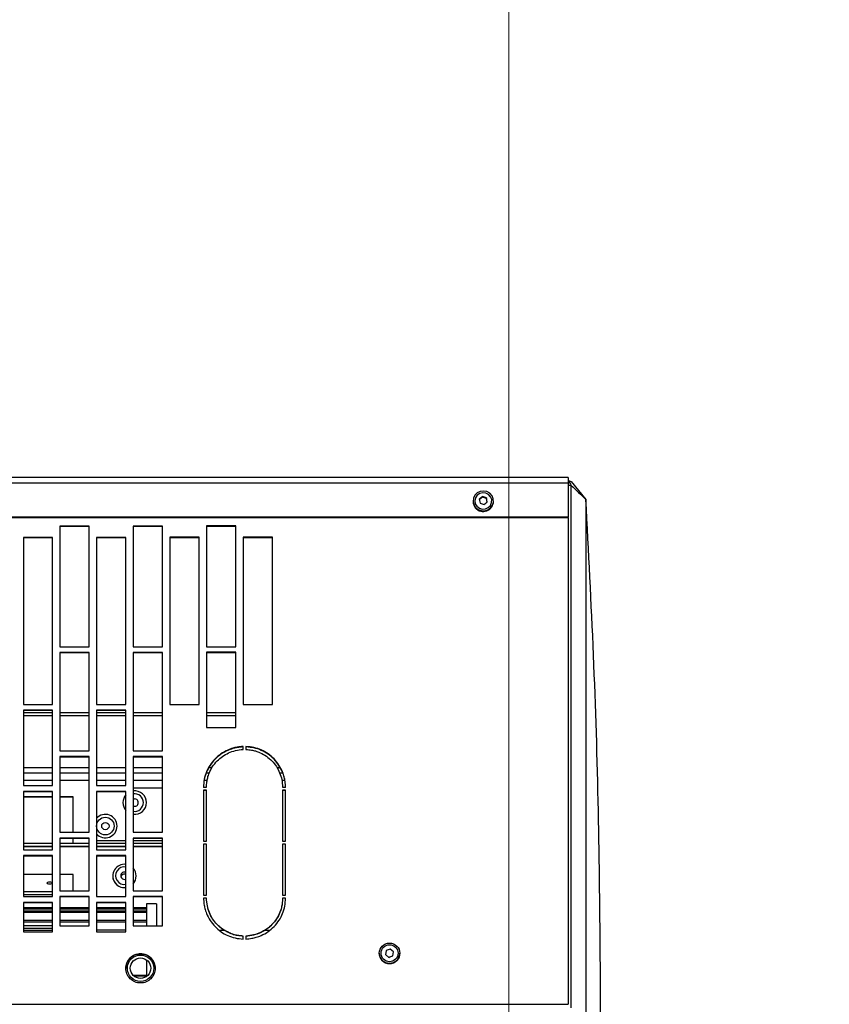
# Model space of a CAD drawing. Header units: millimetres. Extents: x -37728 to 44100, y 631619 to 691915.
# Tile 250 of 256: x 24023 to 24299, y 656957 to 657293. Entities that reach past the tile are written whole.
import ezdxf
from ezdxf import colors
from ezdxf.entities.mleader import LeaderData, LeaderLine
from ezdxf.math import Vec2, Vec3

# ---------------------------------------------------------------- set-up
doc = ezdxf.new("R2010")
doc.units = ezdxf.units.MM
for name, color, linetype in [('_XREF', 7, 'Continuous'), ('Sonniger opisy', 255, 'Continuous'), ('Średnice', 7, 'Continuous')]:
    doc.layers.add(name, color=color, linetype=linetype)
doc.layers.add('A-AREA', color=252, linetype='Continuous', lineweight=5)
doc.styles.add('TABELKA', font='tahoma.ttf', dxfattribs={"width": 0.8})

# ---------------------------------------------------------------- blocks, each defined once
blk = doc.blocks.new('G200E poziom')
at = {"color": 7, "linetype": 'Continuous'}
for p, q in [((23833.437, 12703.274), (23833.437, 12685.448)), ((23833.537, 12703.152), (23833.537, 12703.151)), ((23833.537, 12686.551), (23833.537, 12703.151)), ((24033.737, 12703.151), (23833.537, 12703.151)), ((23847.937, 12701.634), (23847.937, 12702.208)), ((23847.937, 12702.192), (23848.358, 12702.192)), ((23848.367, 12702.185), (23847.937, 12702.185)), ((23839.287, 12701.415), (23839.287, 12701.411)), ((23839.525, 12701.499), (23839.502, 12701.357)), ((23839.502, 12701.362), (23839.613, 12701.27)), ((23839.502, 12701.357), (23839.613, 12701.266)), ((23839.772, 12701.458), (23839.661, 12701.55)), ((23839.748, 12701.321), (23839.772, 12701.463)), ((23839.748, 12701.316), (23839.772, 12701.458)), ((23839.987, 12701.411), (23839.987, 12701.415)), ((23839.613, 12701.27), (23839.748, 12701.321)), ((23839.613, 12701.266), (23839.613, 12701.27)), ((23839.748, 12701.316), (23839.748, 12701.321)), ((23844.537, 12700.825), (23844.537, 12700.925)), ((23844.637, 12700.925), (23844.637, 12700.825)), ((23849.637, 12700.676), (23848.637, 12700.676)), ((23848.637, 12700.676), (23848.637, 12699.676)), ((23849.637, 12699.676), (23849.637, 12700.676)), ((23852.137, 12700.676), (23851.137, 12700.676)), ((23851.137, 12700.676), (23851.137, 12699.676)), ((23852.137, 12699.676), (23852.137, 12700.676)), ((23843.886, 12700.621), (23843.723, 12700.621)), ((23845.452, 12700.621), (23845.289, 12700.621)), ((23847.387, 12700.476), (23847.387, 12699.476)), ((23848.387, 12700.476), (23847.387, 12700.476)), ((23847.587, 12699.721), (23847.587, 12700.476)), ((23847.937, 12699.721), (23847.937, 12700.476)), ((23848.387, 12699.476), (23848.387, 12700.476)), ((23848.637, 12700.621), (23849.637, 12700.621)), ((23849.887, 12700.476), (23849.887, 12699.476)), ((23850.887, 12700.476), (23849.887, 12700.476)), ((23850.887, 12699.476), (23850.887, 12700.476)), ((23852.137, 12700.621), (23851.137, 12700.621)), ((23851.137, 12700.571), (23852.137, 12700.571)), ((23851.137, 12700.471), (23852.137, 12700.471)), ((23847.937, 12700.295), (23848.387, 12700.295)), ((23848.637, 12700.295), (23849.637, 12700.295)), ((23849.887, 12700.295), (23850.887, 12700.295)), ((23851.137, 12700.295), (23852.137, 12700.295)), ((23847.587, 12699.721), (23847.937, 12699.721)), ((23847.937, 12699.977), (23848.387, 12699.977)), ((23847.937, 12699.857), (23848.387, 12699.857)), ((23848.637, 12699.977), (23849.637, 12699.977)), ((23848.637, 12699.857), (23849.637, 12699.857)), ((23848.637, 12699.69), (23849.637, 12699.69)), ((23848.637, 12699.676), (23849.637, 12699.676)), ((23849.887, 12699.977), (23850.887, 12699.977)), ((23849.887, 12699.857), (23850.887, 12699.857)), ((23851.137, 12699.977), (23852.137, 12699.977)), ((23851.137, 12699.857), (23852.137, 12699.857)), ((23851.137, 12699.69), (23852.137, 12699.69)), ((23851.137, 12699.676), (23852.137, 12699.676)), ((23843.187, 12699.535), (23843.287, 12699.535)), ((23843.187, 12699.528), (23843.287, 12699.528)), ((23843.287, 12699.428), (23843.187, 12699.428)), ((23843.187, 12699.428), (23843.187, 12697.684)), ((23843.287, 12699.528), (23843.287, 12699.535)), ((23843.287, 12697.684), (23843.287, 12699.428)), ((23845.887, 12699.528), (23845.887, 12699.535)), ((23845.887, 12699.535), (23845.987, 12699.535)), ((23845.887, 12699.528), (23845.987, 12699.528)), ((23845.987, 12699.428), (23845.887, 12699.428)), ((23845.887, 12699.428), (23845.887, 12697.684)), ((23845.987, 12697.684), (23845.987, 12699.428)), ((23847.387, 12699.49), (23848.387, 12699.49)), ((23847.387, 12699.476), (23848.387, 12699.476)), ((23849.637, 12699.476), (23848.637, 12699.476)), ((23848.637, 12699.476), (23848.637, 12698.078)), ((23849.637, 12698.078), (23849.637, 12699.476)), ((23849.887, 12699.49), (23850.887, 12699.49)), ((23849.887, 12699.476), (23850.887, 12699.476)), ((23852.137, 12699.476), (23851.137, 12699.476)), ((23851.137, 12699.476), (23851.137, 12698.078)), ((23852.137, 12699.401), (23851.137, 12699.401)), ((23852.137, 12698.078), (23852.137, 12699.476)), ((23847.387, 12699.276), (23847.387, 12697.481)), ((23848.387, 12699.276), (23847.387, 12699.276)), ((23848.387, 12697.481), (23848.387, 12699.276)), ((23849.887, 12699.276), (23849.887, 12697.481)), ((23850.887, 12699.276), (23849.887, 12699.276)), ((23850.437, 12699.276), (23850.437, 12698.725)), ((23850.887, 12697.481), (23850.887, 12699.276)), ((23852.137, 12699.305), (23851.137, 12699.305)), ((23848.287, 12698.776), (23848.287, 12698.774)), ((23849.087, 12698.774), (23849.087, 12698.776)), ((23850.437, 12698.725), (23850.887, 12698.725)), ((23851.137, 12698.725), (23852.137, 12698.725)), ((23848.637, 12698.093), (23849.637, 12698.093)), ((23848.637, 12698.078), (23849.637, 12698.078)), ((23851.137, 12698.093), (23852.137, 12698.093)), ((23851.137, 12698.078), (23852.137, 12698.078)), ((23843.187, 12697.694), (23843.287, 12697.694)), ((23843.187, 12697.684), (23843.287, 12697.684)), ((23845.887, 12697.694), (23845.987, 12697.694)), ((23845.887, 12697.684), (23845.987, 12697.684)), ((23847.387, 12697.671), (23848.387, 12697.671)), ((23849.637, 12697.879), (23848.637, 12697.879)), ((23848.637, 12697.879), (23848.637, 12695.89)), ((23848.637, 12697.671), (23849.637, 12697.671)), ((23849.637, 12695.89), (23849.637, 12697.879)), ((23849.887, 12697.671), (23850.437, 12697.671)), ((23850.437, 12697.671), (23850.887, 12697.671)), ((23850.437, 12697.671), (23850.437, 12697.495)), ((23852.137, 12697.879), (23851.137, 12697.879)), ((23851.137, 12697.879), (23851.137, 12695.89)), ((23851.137, 12697.671), (23852.137, 12697.671)), ((23852.137, 12695.89), (23852.137, 12697.879)), ((23843.287, 12697.584), (23843.187, 12697.584)), ((23843.187, 12697.584), (23843.187, 12695.844)), ((23843.287, 12695.844), (23843.287, 12697.584)), ((23845.987, 12697.584), (23845.887, 12697.584)), ((23845.887, 12697.584), (23845.887, 12695.844)), ((23845.987, 12695.844), (23845.987, 12697.584)), ((23847.387, 12697.571), (23848.387, 12697.571)), ((23847.387, 12697.495), (23848.387, 12697.495)), ((23847.387, 12697.481), (23848.387, 12697.481)), ((23848.637, 12697.571), (23849.637, 12697.571)), ((23849.887, 12697.495), (23850.887, 12697.495)), ((23849.887, 12697.481), (23850.887, 12697.481)), ((23847.387, 12697.282), (23847.387, 12694.7)), ((23848.387, 12697.282), (23847.387, 12697.282)), ((23848.387, 12694.7), (23848.387, 12697.282)), ((23849.887, 12697.282), (23849.887, 12694.7)), ((23850.887, 12697.282), (23849.887, 12697.282)), ((23850.437, 12697.282), (23850.437, 12696.073)), ((23850.887, 12694.7), (23850.887, 12697.282)), ((23850.437, 12696.073), (23850.437, 12696.073)), ((23850.887, 12696.073), (23850.437, 12696.073)), ((23850.437, 12696.072), (23850.437, 12696.073)), ((23850.887, 12696.072), (23850.437, 12696.072)), ((23852.137, 12696.073), (23851.137, 12696.073)), ((23852.137, 12696.072), (23851.137, 12696.072)), ((23843.187, 12695.856), (23843.287, 12695.856)), ((23843.187, 12695.844), (23843.287, 12695.844)), ((23843.287, 12695.745), (23843.187, 12695.745)), ((23845.887, 12695.856), (23845.987, 12695.856)), ((23845.887, 12695.844), (23845.987, 12695.844)), ((23845.987, 12695.745), (23845.887, 12695.745)), ((23848.387, 12695.771), (23847.387, 12695.771)), ((23848.637, 12695.905), (23849.637, 12695.905)), ((23848.637, 12695.89), (23849.637, 12695.89)), ((23849.637, 12695.692), (23848.637, 12695.692)), ((23848.637, 12695.692), (23848.637, 12693.118)), ((23849.637, 12693.118), (23849.637, 12695.692)), ((23851.137, 12695.905), (23852.137, 12695.905)), ((23851.137, 12695.89), (23852.137, 12695.89)), ((23852.137, 12695.692), (23851.137, 12695.692)), ((23851.137, 12695.692), (23851.137, 12693.118)), ((23852.137, 12693.118), (23852.137, 12695.692)), ((23843.277, 12695.271), (23843.382, 12695.271)), ((23845.796, 12695.271), (23845.898, 12695.271)), ((23847.387, 12695.271), (23848.387, 12695.271)), ((23848.637, 12695.271), (23849.637, 12695.271)), ((23849.887, 12695.271), (23850.887, 12695.271)), ((23851.137, 12695.271), (23852.137, 12695.271)), ((23847.387, 12694.715), (23848.387, 12694.715)), ((23847.387, 12694.7), (23848.387, 12694.7)), ((23849.887, 12694.715), (23850.887, 12694.715)), ((23849.887, 12694.7), (23850.887, 12694.7)), ((23844.537, 12694.357), (23844.537, 12694.456)), ((23844.637, 12694.456), (23844.637, 12694.357)), ((23847.387, 12694.502), (23847.387, 12691.147)), ((23848.387, 12694.502), (23847.387, 12694.502)), ((23848.387, 12691.147), (23848.387, 12694.502)), ((23849.887, 12694.502), (23849.887, 12691.147)), ((23850.887, 12694.502), (23849.887, 12694.502)), ((23850.887, 12691.147), (23850.887, 12694.502)), ((23845.887, 12693.711), (23844.887, 12693.711)), ((23844.887, 12693.711), (23844.887, 12691.143)), ((23845.887, 12691.143), (23845.887, 12693.711)), ((23848.637, 12693.132), (23849.637, 12693.132)), ((23848.637, 12693.118), (23849.637, 12693.118)), ((23851.137, 12693.132), (23852.137, 12693.132)), ((23851.137, 12693.118), (23852.137, 12693.118)), ((23844.637, 12692.921), (23843.637, 12692.921)), ((23843.637, 12692.921), (23843.637, 12687.219)), ((23844.637, 12687.219), (23844.637, 12692.921)), ((23847.137, 12692.921), (23846.137, 12692.921)), ((23846.137, 12692.921), (23846.137, 12687.219)), ((23847.137, 12687.219), (23847.137, 12692.921)), ((23848.637, 12692.921), (23848.637, 12687.228)), ((23849.637, 12692.921), (23848.637, 12692.921)), ((23849.637, 12687.228), (23849.637, 12692.921)), ((23851.137, 12692.921), (23851.137, 12687.228)), ((23852.137, 12692.921), (23851.137, 12692.921)), ((23852.137, 12687.228), (23852.137, 12692.921)), ((23844.887, 12691.161), (23845.887, 12691.161)), ((23844.887, 12691.143), (23845.887, 12691.143)), ((23845.887, 12690.95), (23844.887, 12690.95)), ((23844.887, 12690.95), (23844.887, 12686.828)), ((23845.887, 12686.828), (23845.887, 12690.95)), ((23847.387, 12691.161), (23848.387, 12691.161)), ((23847.387, 12691.147), (23848.387, 12691.147)), ((23847.387, 12690.95), (23847.387, 12686.837)), ((23848.387, 12690.95), (23847.387, 12690.95)), ((23848.387, 12686.837), (23848.387, 12690.95)), ((23849.887, 12691.161), (23850.887, 12691.161)), ((23849.887, 12691.147), (23850.887, 12691.147)), ((23849.887, 12690.95), (23849.887, 12686.837)), ((23850.887, 12690.95), (23849.887, 12690.95)), ((23850.887, 12686.837), (23850.887, 12690.95)), ((23843.637, 12687.242), (23844.637, 12687.242)), ((23846.137, 12687.242), (23847.137, 12687.242)), ((23848.637, 12687.242), (23849.637, 12687.242)), ((23851.137, 12687.242), (23852.137, 12687.242)), ((23843.637, 12687.219), (23844.637, 12687.219)), ((23846.137, 12687.219), (23847.137, 12687.219)), ((23848.637, 12687.228), (23849.637, 12687.228)), ((23851.137, 12687.228), (23852.137, 12687.228)), ((23844.887, 12686.852), (23845.887, 12686.852)), ((23844.887, 12686.828), (23845.887, 12686.828)), ((23847.387, 12686.852), (23848.387, 12686.852)), ((23847.387, 12686.837), (23848.387, 12686.837)), ((23849.887, 12686.852), (23850.887, 12686.852)), ((23849.887, 12686.837), (23850.887, 12686.837)), ((23833.537, 12686.551), (24033.737, 12686.551)), ((23833.537, 12686.551), (23833.537, 12686.527)), ((23833.537, 12686.527), (24033.737, 12686.527)), ((23833.537, 12685.371), (23833.537, 12686.527)), ((23833.437, 12685.32), (23832.937, 12685.929)), ((23836.087, 12685.996), (23836.087, 12685.977)), ((23836.3, 12686.03), (23836.328, 12685.893)), ((23836.3, 12686.008), (23836.328, 12685.871)), ((23836.546, 12686.054), (23836.409, 12686.099)), ((23836.464, 12685.848), (23836.573, 12685.939)), ((23836.573, 12685.917), (23836.546, 12686.054)), ((23836.787, 12685.977), (23836.787, 12685.996)), ((23836.328, 12685.871), (23836.328, 12685.893)), ((23836.328, 12685.893), (23836.464, 12685.848)), ((23836.328, 12685.871), (23836.464, 12685.825)), ((23836.464, 12685.825), (23836.464, 12685.848)), ((23833.482, 12685.3), (23833.537, 12685.3)), ((23833.537, 12685.371), (24033.737, 12685.371)), ((23833.537, 12685.181), (23833.537, 12685.371)), ((23833.537, 12685.181), (24033.737, 12685.181))]:
    blk.add_line(p, q, dxfattribs=at)
at = {"color": 8, "linetype": 'Continuous'}
for p, q in [((23847.937, 12702.175), (23848.378, 12702.175)), ((23847.937, 12700.345), (23848.387, 12700.345)), ((23848.637, 12700.345), (23849.637, 12700.345)), ((23849.887, 12700.345), (23850.887, 12700.345)), ((23851.137, 12700.345), (23852.137, 12700.345)), ((23847.937, 12700.025), (23848.387, 12700.025)), ((23848.637, 12700.025), (23849.637, 12700.025)), ((23849.887, 12700.025), (23850.887, 12700.025)), ((23851.137, 12700.025), (23852.137, 12700.025)), ((23847.937, 12699.903), (23848.387, 12699.903)), ((23848.637, 12699.903), (23849.637, 12699.903)), ((23849.887, 12699.903), (23850.887, 12699.903)), ((23851.137, 12699.903), (23852.137, 12699.903)), ((23847.387, 12697.779), (23848.387, 12697.779)), ((23847.387, 12697.764), (23848.387, 12697.764)), ((23848.637, 12697.779), (23849.637, 12697.779)), ((23848.637, 12697.764), (23849.637, 12697.764)), ((23849.887, 12697.779), (23850.887, 12697.779)), ((23849.887, 12697.764), (23850.887, 12697.764)), ((23851.137, 12697.779), (23852.137, 12697.779)), ((23851.137, 12697.764), (23852.137, 12697.764)), ((23850.437, 12696.073), (23850.887, 12696.073)), ((23851.137, 12696.073), (23852.137, 12696.073)), ((23843.21, 12695.521), (23843.313, 12695.521)), ((23845.865, 12695.521), (23845.965, 12695.521)), ((23847.387, 12695.521), (23848.387, 12695.521)), ((23848.637, 12695.521), (23849.637, 12695.521)), ((23849.887, 12695.521), (23850.887, 12695.521)), ((23851.137, 12695.521), (23852.137, 12695.521)), ((23843.371, 12695.08), (23843.477, 12695.08)), ((23845.697, 12695.08), (23845.805, 12695.08)), ((23847.387, 12695.08), (23848.387, 12695.08)), ((23848.637, 12695.08), (23849.637, 12695.08)), ((23849.887, 12695.08), (23850.887, 12695.08)), ((23851.137, 12695.08), (23852.137, 12695.08)), ((23844.887, 12693.306), (23845.887, 12693.306)), ((23847.387, 12693.306), (23848.387, 12693.306)), ((23848.637, 12693.306), (23849.637, 12693.306)), ((23849.887, 12693.306), (23850.887, 12693.306)), ((23851.137, 12693.306), (23852.137, 12693.306)), ((23844.887, 12693.212), (23845.887, 12693.212)), ((23847.387, 12693.212), (23848.387, 12693.212)), ((23848.637, 12693.212), (23849.637, 12693.212)), ((23849.887, 12693.212), (23850.887, 12693.212)), ((23851.137, 12693.212), (23852.137, 12693.212)), ((23833.437, 12685.448), (23833.537, 12685.448))]:
    blk.add_line(p, q, dxfattribs=at)
at = {"color": 7, "linetype": 'Continuous'}
for points in [[(23851.237, 12699.044), (23851.199, 12699.042), (23851.166, 12699.035), (23851.144, 12699.026), (23851.137, 12699.015), (23851.144, 12699.004), (23851.166, 12698.994), (23851.199, 12698.988), (23851.237, 12698.986), (23851.275, 12698.988), (23851.308, 12698.994), (23851.329, 12699.004), (23851.337, 12699.015), (23851.329, 12699.026), (23851.308, 12699.035), (23851.275, 12699.042), (23851.237, 12699.044)], [(23836.701, 12686.199), (23836.612, 12686.27), (23836.505, 12686.309), (23836.389, 12686.312), (23836.279, 12686.279), (23836.186, 12686.214), (23836.121, 12686.122), (23836.089, 12686.015), (23836.095, 12685.904), (23836.138, 12685.8), (23836.214, 12685.716), (23836.313, 12685.66), (23836.426, 12685.639), (23836.54, 12685.654), (23836.643, 12685.704), (23836.724, 12685.783), (23836.773, 12685.884), (23836.786, 12685.995), (23836.761, 12686.104), (23836.701, 12686.199)], [(23836.656, 12686.161), (23836.572, 12686.225), (23836.471, 12686.256), (23836.364, 12686.249), (23836.268, 12686.205), (23836.194, 12686.131), (23836.153, 12686.035), (23836.15, 12685.932), (23836.186, 12685.835), (23836.256, 12685.758), (23836.35, 12685.709), (23836.456, 12685.697), (23836.559, 12685.723), (23836.646, 12685.783), (23836.704, 12685.869), (23836.727, 12685.97), (23836.71, 12686.072), (23836.656, 12686.161)]]:
    blk.add_lwpolyline(points, dxfattribs=at)
for centre, radius in [((23848.137, 12701.921), 0.45), ((23848.137, 12701.921), 0.35), ((23839.636, 12701.411), 0.35), ((23839.636, 12701.411), 0.29), ((23849.337, 12697.071), 0.3), ((23849.337, 12697.071), 0.125)]:
    blk.add_circle(centre, radius, dxfattribs=at)
for centre, radius, start, end in [((23839.637, 12701.415), 0.35, 0.0542, 179.9458), ((23848.684, 12698.776), 0.397, 138.4231, 179.9711), ((23848.684, 12698.774), 0.397, 138.4231, 179.9711), ((23848.687, 12698.775), 0.399, 0.2109, 97.2645), ((23848.688, 12698.774), 0.398, 262.6241, 97.3759), ((23848.684, 12698.775), 0.397, 180.0289, 221.5769), ((23848.687, 12698.764), 0.125, 246.2613, 113.7387), ((23848.687, 12698.838), 0.125, 246.4431, 342.6639), ((23849.337, 12697.071), 0.4, 41.4096, 180), ((23849.337, 12697.071), 0.4, 180, 318.5904), ((23848.337, 12696.271), 0.4, 82.8192, 180), ((23848.337, 12696.271), 0.125, 66.4218, 180), ((23848.337, 12696.271), 0.4, 318.5904, 41.4096), ((23848.337, 12696.271), 0.4, 180, 277.1808), ((23848.337, 12696.271), 0.125, 180, 293.5782), ((23836.438, 12685.987), 0.351, 41.3446, 178.325), ((23836.456, 12685.997), 0.331, 0.0722, 42.1099)]:
    blk.add_arc(centre, radius, start, end, dxfattribs=at)
at = {"color": 8, "linetype": 'Continuous'}
for centre, radius, start, end in [((23848.688, 12698.764), 0.299, 260.2103, 99.7897), ((23848.337, 12696.271), 0.3, 80.4059, 180), ((23848.337, 12696.271), 0.3, 180, 279.5941)]:
    blk.add_arc(centre, radius, start, end, dxfattribs=at)
at = {"color": 7, "linetype": 'Continuous'}
for centre, major_axis, ratio, start_param, end_param in [((23875.078, 12615.502), (-97.807, 110.373), 0.12286, 5.285494, 5.291086), ((23833.331, 12685.5), (-0.161, 0.197), 0.213367, 2.51566, 4.276799)]:
    blk.add_ellipse(centre, major_axis=major_axis, ratio=ratio, start_param=start_param, end_param=end_param, dxfattribs=at)
for points, knots in [([(23832.937, 12685.929), (23832.937, 12686.835), (23832.937, 12688.647), (23832.937, 12691.395), (23832.937, 12694.159), (23832.937, 12696.94), (23832.937, 12699.731), (23832.937, 12702.477), (23832.937, 12705.173), (23832.937, 12707.816), (23832.937, 12710.456), (23832.937, 12713.091), (23832.937, 12714.839), (23832.937, 12715.713)], [0, 0, 0, 0, 0.093333, 0.186666, 0.279999, 0.373332, 0.466665, 0.559998, 0.647999, 0.735999, 0.823999, 0.912, 1, 1, 1, 1]), ([(23832.438, 12703.689), (23832.438, 12703.589), (23832.438, 12703.089), (23832.439, 12702.48), (23832.439, 12701.971), (23832.439, 12701.861)], [0, 0, 0, 0, 0.1640955, 0.8204778, 1, 1, 1, 1]), ([(23848.137, 12701.425), (23848.203, 12701.432), (23848.334, 12701.445), (23848.499, 12701.564), (23848.614, 12701.727), (23848.648, 12701.925), (23848.614, 12702.122), (23848.499, 12702.287), (23848.334, 12702.401), (23848.137, 12702.436), (23847.939, 12702.401), (23847.775, 12702.287), (23847.66, 12702.122), (23847.625, 12701.925), (23847.66, 12701.727), (23847.775, 12701.564), (23847.939, 12701.445), (23848.071, 12701.432), (23848.137, 12701.425)], [0, 0, 0, 0, 0.062484, 0.124937, 0.187406, 0.249994, 0.312491, 0.375051, 0.437504, 0.500002, 0.562429, 0.624953, 0.68742, 0.750009, 0.8125, 0.875067, 0.937579, 1, 1, 1, 1]), ([(23832.439, 12701.861), (23832.456, 12700.09), (23832.489, 12696.548), (23832.655, 12691.236), (23832.843, 12687.698), (23832.937, 12685.929)], [0, 0, 0, 0, 0.333333, 0.666667, 1, 1, 1, 1]), ([(23847.637, 12701.929), (23847.644, 12701.863), (23847.657, 12701.732), (23847.776, 12701.569), (23847.939, 12701.45), (23848.071, 12701.437), (23848.137, 12701.43)], [0, 0, 0, 0, 0.2495871, 0.4998833, 0.7500783, 1, 1, 1, 1]), ([(23848.137, 12701.43), (23848.202, 12701.437), (23848.334, 12701.45), (23848.5, 12701.569), (23848.608, 12701.731), (23848.649, 12701.866), (23848.637, 12701.929), (23848.637, 12701.93)], [0, 0, 0, 0, 0.250015, 0.499811, 0.749554, 0.999684, 1, 1, 1, 1]), ([(23839.661, 12701.55), (23839.638, 12701.541), (23839.593, 12701.524), (23839.548, 12701.508), (23839.525, 12701.499)], [0, 0, 0, 0, 0.499981, 1, 1, 1, 1]), ([(23839.613, 12701.266), (23839.636, 12701.274), (23839.681, 12701.29), (23839.726, 12701.308), (23839.748, 12701.316)], [0, 0, 0, 0, 0.5, 1, 1, 1, 1]), ([(23844.537, 12700.925), (23844.47, 12700.918), (23844.352, 12700.908), (23844.177, 12700.869), (23843.988, 12700.797), (23843.779, 12700.68), (23843.573, 12700.503), (23843.403, 12700.294), (23843.278, 12700.057), (23843.201, 12699.799), (23843.192, 12699.619), (23843.187, 12699.528)], [0, 0, 0, 0, 0.0935438, 0.1658843, 0.2489084, 0.3746617, 0.4995763, 0.6264982, 0.7490052, 0.8719147, 1, 1, 1, 1]), ([(23843.287, 12699.535), (23843.29, 12699.597), (23843.297, 12699.707), (23843.326, 12699.869), (23843.387, 12700.046), (23843.488, 12700.244), (23843.643, 12700.438), (23843.829, 12700.598), (23844.042, 12700.718), (23844.28, 12700.8), (23844.45, 12700.82), (23844.537, 12700.831)], [0, 0, 0, 0, 0.094014, 0.16606, 0.249185, 0.375381, 0.500377, 0.622407, 0.743414, 0.867899, 1, 1, 1, 1]), ([(23843.287, 12699.528), (23843.29, 12699.59), (23843.297, 12699.7), (23843.326, 12699.862), (23843.387, 12700.039), (23843.488, 12700.237), (23843.643, 12700.431), (23843.829, 12700.592), (23844.042, 12700.712), (23844.28, 12700.794), (23844.45, 12700.814), (23844.537, 12700.825)], [0, 0, 0, 0, 0.094073, 0.166161, 0.249329, 0.37557, 0.500583, 0.622599, 0.743565, 0.867983, 1, 1, 1, 1]), ([(23845.987, 12699.528), (23845.983, 12699.595), (23845.976, 12699.713), (23845.944, 12699.889), (23845.879, 12700.079), (23845.769, 12700.293), (23845.599, 12700.505), (23845.396, 12700.682), (23845.163, 12700.814), (23844.908, 12700.901), (23844.728, 12700.917), (23844.637, 12700.925)], [0, 0, 0, 0, 0.0936578, 0.1660881, 0.2491961, 0.3750287, 0.4999862, 0.6268383, 0.7492552, 0.872052, 1, 1, 1, 1]), ([(23844.637, 12700.831), (23844.699, 12700.825), (23844.808, 12700.814), (23844.97, 12700.778), (23845.145, 12700.712), (23845.339, 12700.603), (23845.528, 12700.441), (23845.681, 12700.25), (23845.793, 12700.032), (23845.866, 12699.792), (23845.88, 12699.622), (23845.887, 12699.535)], [0, 0, 0, 0, 0.094017, 0.166059, 0.249185, 0.375392, 0.500379, 0.622447, 0.74346, 0.867927, 1, 1, 1, 1]), ([(23844.637, 12700.825), (23844.699, 12700.819), (23844.808, 12700.808), (23844.97, 12700.772), (23845.145, 12700.705), (23845.339, 12700.596), (23845.528, 12700.434), (23845.681, 12700.243), (23845.793, 12700.026), (23845.866, 12699.785), (23845.88, 12699.615), (23845.887, 12699.528)], [0, 0, 0, 0, 0.093956, 0.165954, 0.249038, 0.375201, 0.500173, 0.622256, 0.743313, 0.867846, 1, 1, 1, 1]), ([(23843.187, 12695.757), (23843.191, 12695.691), (23843.197, 12695.573), (23843.229, 12695.399), (23843.295, 12695.209), (23843.404, 12694.997), (23843.575, 12694.787), (23843.778, 12694.612), (23844.01, 12694.481), (23844.266, 12694.395), (23844.445, 12694.38), (23844.537, 12694.372)], [0, 0, 0, 0, 0.093599, 0.165986, 0.249053, 0.37484, 0.499779, 0.626647, 0.749104, 0.871967, 1, 1, 1, 1]), ([(23843.187, 12695.745), (23843.191, 12695.678), (23843.197, 12695.56), (23843.229, 12695.386), (23843.295, 12695.196), (23843.404, 12694.984), (23843.575, 12694.774), (23843.778, 12694.598), (23844.01, 12694.467), (23844.266, 12694.381), (23844.445, 12694.365), (23844.537, 12694.357)], [0, 0, 0, 0, 0.093658, 0.166088, 0.249196, 0.375029, 0.499985, 0.626838, 0.749253, 0.872049, 1, 1, 1, 1]), ([(23844.537, 12694.456), (23844.475, 12694.462), (23844.365, 12694.473), (23844.203, 12694.508), (23844.029, 12694.575), (23843.835, 12694.683), (23843.646, 12694.844), (23843.493, 12695.034), (23843.38, 12695.25), (23843.307, 12695.489), (23843.294, 12695.658), (23843.287, 12695.745)], [0, 0, 0, 0, 0.093959, 0.165956, 0.24904, 0.375203, 0.500174, 0.622256, 0.743314, 0.867846, 1, 1, 1, 1]), ([(23844.637, 12694.372), (23844.704, 12694.378), (23844.822, 12694.388), (23844.997, 12694.427), (23845.185, 12694.498), (23845.395, 12694.614), (23845.601, 12694.789), (23845.771, 12694.997), (23845.895, 12695.232), (23845.973, 12695.488), (23845.982, 12695.666), (23845.987, 12695.757)], [0, 0, 0, 0, 0.093605, 0.165986, 0.249053, 0.374851, 0.49978, 0.626686, 0.74915, 0.871994, 1, 1, 1, 1]), ([(23844.637, 12694.357), (23844.704, 12694.363), (23844.822, 12694.374), (23844.997, 12694.412), (23845.185, 12694.484), (23845.395, 12694.6), (23845.601, 12694.776), (23845.771, 12694.983), (23845.895, 12695.219), (23845.973, 12695.475), (23845.982, 12695.654), (23845.987, 12695.745)], [0, 0, 0, 0, 0.093544, 0.165882, 0.248906, 0.37466, 0.499575, 0.626497, 0.749004, 0.871914, 1, 1, 1, 1]), ([(23845.887, 12695.745), (23845.883, 12695.683), (23845.877, 12695.574), (23845.847, 12695.412), (23845.787, 12695.236), (23845.685, 12695.04), (23845.53, 12694.847), (23845.345, 12694.687), (23845.132, 12694.568), (23844.893, 12694.487), (23844.724, 12694.467), (23844.637, 12694.456)], [0, 0, 0, 0, 0.094073, 0.166161, 0.24933, 0.375572, 0.500585, 0.622598, 0.743564, 0.867982, 1, 1, 1, 1]), ([(23836.409, 12686.099), (23836.391, 12686.084), (23836.355, 12686.052), (23836.318, 12686.023), (23836.3, 12686.008)], [0, 0, 0, 0, 0.500017, 1, 1, 1, 1]), ([(23836.464, 12685.825), (23836.482, 12685.84), (23836.519, 12685.869), (23836.555, 12685.901), (23836.573, 12685.917)], [0, 0, 0, 0, 0.499997, 1, 1, 1, 1])]:
    blk.add_open_spline(points, degree=3, knots=knots, dxfattribs=at)
blk = doc.blocks.new('A$Cb58f729f')
at = {"layer": 'Sonniger opisy', "color": 0, "transparency": 33554687}
blk.add_blockref('G200E poziom', (-24049.891, -12688.774), dxfattribs=at)
blk = doc.blocks.new('A$C4e31ac75')
at = {"layer": 'A-AREA'}
blk.add_line((-501.95, 147.25), (-501.95, 716.274), dxfattribs=at)

msp = doc.modelspace()

# ---------------------------------------------------------------- block references
at = {"layer": '_XREF', "xscale": 10, "yscale": 10, "zscale": 10}
msp.add_blockref('A$C4e31ac75', (29209.47, 655281.12), dxfattribs=at)

# ---------------------------------------------------------------- next in the draw order: block references
at = {"xscale": 10, "yscale": 10, "zscale": 10, "rotation": 180}
msp.add_blockref('A$Cb58f729f', (22046.71, 657100.76), dxfattribs=at)

# ---------------------------------------------------------------- next in the draw order: leaders
at = {"layer": 'Średnice', "color": 0}
ml = msp.add_multileader_mtext('Standard', dxfattribs=at)
ml.set_content('KURTYNA \\PZasilanie: 230V/50Hz\\PMoc: 0,3kW\\PWaga: 25 kg', style='TABELKA')
ml.set_leader_properties(color=256)
ml.build(insert=Vec2(0, 0))
ml.multileader.update_dxf_attribs({"has_dogleg": 0, "text_left_attachment_type": 6, "text_right_attachment_type": 6, "dogleg_length": 9.92, "arrow_head_size": 82.68})
ctx = ml.context
ctx.base_point, ctx.char_height, ctx.arrow_head_size, ctx.landing_gap_size, ctx.plane_origin = Vec3(23678.6, 658496.52), 99.2126, 82.68, 33.07, Vec3(25690.43, 647925.9)
ctx.left_attachment, ctx.right_attachment = 6, 6
notes = []
notes.append((ctx, [(0, (1, 1, 0), (23668.68, 658496.52), (1, 0), 9.92, [(0, [(23014.06, 657014.05)], 0, [])])]))
ctx.mtext.insert, ctx.mtext.rotation, ctx.mtext.width, ctx.mtext.defined_height, ctx.mtext.flow_direction = Vec3(23711.67, 658623.92), 6.283185, 19315.0898, 367.95, 5
for ctx, leaders in notes:
    for number, flags, end, landing, length, lines in leaders:
        leader = LeaderData()
        leader.index, (leader.has_last_leader_line, leader.has_dogleg_vector, leader.attachment_direction) = number, flags
        leader.last_leader_point, leader.dogleg_vector, leader.dogleg_length = Vec3(end), Vec3(landing), length
        for number, points, colour, breaks in lines:
            line = LeaderLine()
            line.index, line.vertices, line.color, line.breaks = number, Vec3.list(points), colors.encode_raw_color(colour), breaks
            leader.lines.append(line)
        ctx.leaders.append(leader)

doc.saveas('drawing.dxf')
